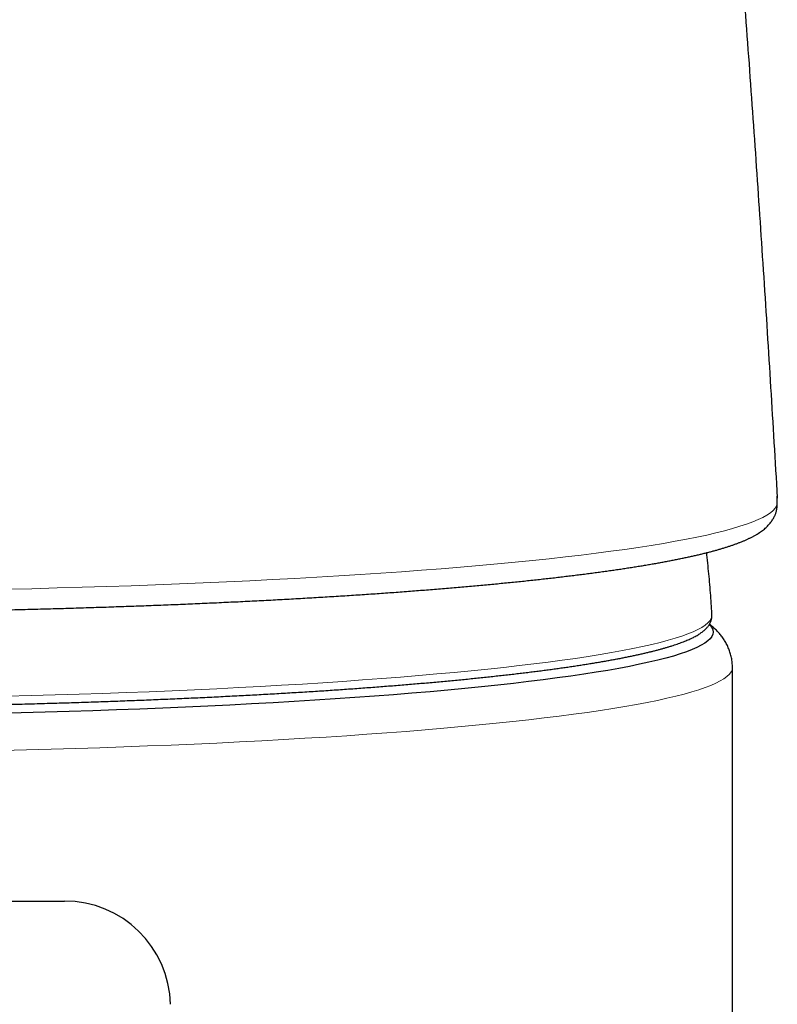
# Model space of a CAD drawing. Header units: millimetres. Extents: x 8 to 831, y 12 to 489.
# Tile 23 of 93: x 430 to 447, y 442 to 466. Entities that reach past the tile are written whole.
import ezdxf

# ---------------------------------------------------------------- set-up
doc = ezdxf.new("R2010")
doc.units = ezdxf.units.MM

msp = doc.modelspace()

# ---------------------------------------------------------------- linework, layer by layer
at = {"color": 7, "linetype": 'Continuous', "lineweight": 30}
for p, q in [((447.485, 454.308), (447.485, 454.294)), ((446.428, 433.511), (446.428, 450.307)), ((423.178, 444.802), (430.678, 444.802))]:
    msp.add_line(p, q, dxfattribs=at)
at = {"color": 252, "linetype": 'Continuous', "lineweight": 0, "flags": 128}
for points in [[(429.309, 452.15), (429.906, 452.164), (430.5, 452.18), (431.088, 452.196), (431.672, 452.215), (432.25, 452.234), (432.822, 452.255), (433.387, 452.277), (433.947, 452.3), (434.499, 452.325), (435.044, 452.351), (435.581, 452.378), (436.11, 452.406), (436.63, 452.435), (437.142, 452.466), (437.645, 452.497), (438.138, 452.53), (438.622, 452.564), (439.096, 452.598), (439.559, 452.634), (440.011, 452.671), (440.453, 452.709), (440.884, 452.748), (441.303, 452.788), (441.71, 452.829), (442.105, 452.87), (442.488, 452.913), (442.858, 452.956), (443.216, 453), (443.56, 453.045), (443.891, 453.091), (444.209, 453.137), (444.513, 453.184), (444.803, 453.232), (445.08, 453.28), (445.342, 453.329), (445.589, 453.379), (445.822, 453.429), (446.04, 453.479), (446.244, 453.53), (446.432, 453.582), (446.606, 453.634), (446.764, 453.686), (446.907, 453.738), (447.034, 453.791), (447.146, 453.844), (447.242, 453.898), (447.323, 453.951), (447.388, 454.005), (447.437, 454.059), (447.47, 454.113)], [(442.086, 450.435), (442.411, 450.478), (442.724, 450.522), (443.023, 450.567), (443.308, 450.613), (443.58, 450.659), (443.837, 450.706), (444.08, 450.753), (444.31, 450.801), (444.524, 450.85), (444.724, 450.899), (444.909, 450.948), (445.08, 450.998), (445.235, 451.048), (445.375, 451.099), (445.5, 451.149), (445.61, 451.2), (445.704, 451.252), (445.783, 451.303), (445.846, 451.355), (445.894, 451.407), (445.926, 451.458), (445.943, 451.51), (445.945, 451.549)], [(446.428, 450.307), (446.428, 450.307), (446.42, 450.254), (446.396, 450.201), (446.356, 450.148), (446.3, 450.095), (446.229, 450.042), (446.141, 449.99), (446.038, 449.937), (445.919, 449.885), (445.785, 449.834), (445.635, 449.782), (445.47, 449.731), (445.29, 449.681), (445.094, 449.63), (444.883, 449.581), (444.658, 449.531), (444.417, 449.483), (444.163, 449.434), (443.893, 449.387), (443.61, 449.34), (443.313, 449.294), (443.001, 449.248), (442.677, 449.203), (442.338, 449.159), (441.987, 449.116), (441.623, 449.073), (441.246, 449.031), (440.857, 448.991), (440.456, 448.951), (440.042, 448.912), (439.618, 448.874), (439.182, 448.837), (438.735, 448.801), (438.277, 448.766), (437.809, 448.732), (437.331, 448.699), (436.844, 448.667), (436.346, 448.637), (435.84, 448.607), (435.326, 448.579), (434.803, 448.552), (434.271, 448.526), (433.733, 448.501), (433.187, 448.478), (432.634, 448.456), (432.075, 448.435), (431.51, 448.415), (430.939, 448.397), (430.362, 448.38), (429.781, 448.364), (429.195, 448.349)], [(429.319, 449.629), (429.891, 449.644), (430.458, 449.66), (431.02, 449.677), (431.577, 449.695), (432.128, 449.715), (432.673, 449.736), (433.211, 449.759), (433.743, 449.782), (434.267, 449.807), (434.784, 449.833), (435.293, 449.86), (435.793, 449.888), (436.285, 449.917), (436.768, 449.948), (437.241, 449.979), (437.705, 450.012), (438.159, 450.046), (438.603, 450.08), (439.036, 450.116), (439.458, 450.153), (439.869, 450.19), (440.269, 450.229), (440.657, 450.268), (441.033, 450.309), (441.396, 450.35), (441.747, 450.392), (442.086, 450.435)]]:
    msp.add_lwpolyline(points, dxfattribs=at)
at = {"color": 7, "linetype": 'Continuous', "lineweight": 30, "flags": 128}
msp.add_lwpolyline([(445.884, 451.317), (445.904, 451.297), (445.943, 451.245), (445.966, 451.193), (445.974, 451.141), (445.966, 451.089), (445.943, 451.037), (445.904, 450.985), (445.849, 450.933), (445.779, 450.882), (445.693, 450.83), (445.592, 450.779), (445.476, 450.728), (445.344, 450.677), (445.197, 450.627), (445.035, 450.577), (444.858, 450.527), (444.666, 450.478), (444.46, 450.429), (444.239, 450.381), (444.003, 450.333), (443.753, 450.286), (443.489, 450.239), (443.211, 450.193), (442.92, 450.148), (442.615, 450.103), (442.296, 450.059), (441.965, 450.016), (441.62, 449.973), (441.263, 449.932), (440.894, 449.891), (440.512, 449.851), (440.118, 449.812), (439.713, 449.773), (439.297, 449.736), (438.869, 449.7), (438.431, 449.665), (437.983, 449.63), (437.524, 449.597), (437.055, 449.565), (436.577, 449.534), (436.09, 449.504), (435.593, 449.475), (435.089, 449.447), (434.576, 449.42), (434.055, 449.395), (433.527, 449.371), (432.992, 449.348), (432.45, 449.326), (431.901, 449.305), (431.347, 449.286), (430.787, 449.268), (430.222, 449.251), (429.652, 449.236), (429.078, 449.222)], dxfattribs=at)
at = {"color": 252, "linetype": 'Continuous', "lineweight": 0}
msp.add_arc((446.975, 454.084), 0.496, 334.6681, 3.3019, dxfattribs=at)
at = {"color": 7, "linetype": 'Continuous', "lineweight": 30}
msp.add_arc((430.678, 442.302), 2.5, 1.5, 90, dxfattribs=at)
for points, knots in [([(444.986, 485.462), (445.074, 484.598), (445.25, 482.871), (445.501, 480.278), (445.743, 477.685), (445.976, 475.09), (446.198, 472.495), (446.411, 469.899), (446.615, 467.303), (446.809, 464.705), (446.993, 462.107), (447.167, 459.508), (447.332, 456.909), (447.434, 455.175), (447.485, 454.308)], [0, 0, 0, 0, 0.083333, 0.166667, 0.25, 0.333333, 0.416667, 0.5, 0.583333, 0.666667, 0.75, 0.833333, 0.916667, 1, 1, 1, 1]), ([(447.428, 453.884), (447.432, 453.891), (447.439, 453.908), (447.449, 453.935), (447.458, 453.964), (447.464, 453.989), (447.469, 454.011), (447.473, 454.031), (447.476, 454.051), (447.479, 454.07), (447.481, 454.091), (447.483, 454.108), (447.484, 454.121), (447.485, 454.131), (447.485, 454.141), (447.486, 454.15), (447.486, 454.159), (447.486, 454.169), (447.487, 454.182), (447.487, 454.197), (447.487, 454.216), (447.487, 454.239), (447.486, 454.265), (447.486, 454.284), (447.485, 454.294)], [0, 0, 0, 0, 0.04799, 0.112468, 0.168486, 0.216112, 0.255421, 0.288774, 0.320603, 0.376108, 0.430427, 0.484085, 0.512259, 0.539188, 0.564878, 0.589334, 0.613051, 0.642035, 0.678055, 0.725769, 0.78191, 0.846401, 0.919142, 1, 1, 1, 1]), ([(447.485, 454.308), (447.485, 454.308), (447.485, 454.309), (447.485, 454.311), (447.485, 454.314), (447.484, 454.325), (447.483, 454.335), (447.483, 454.344)], [0, 0, 0, 0, 0.008678, 0.082003, 0.170571, 0.290917, 1, 1, 1, 1]), ([(423.178, 451.596), (423.267, 451.596), (423.392, 451.596), (423.578, 451.596), (423.737, 451.597), (423.927, 451.597), (424.127, 451.598), (424.337, 451.599), (424.554, 451.6), (424.777, 451.601), (425.003, 451.602), (425.233, 451.604), (425.466, 451.606), (425.701, 451.608), (425.938, 451.61), (426.176, 451.613), (426.416, 451.615), (426.656, 451.618), (426.897, 451.622), (427.139, 451.625), (427.381, 451.629), (427.624, 451.633), (427.867, 451.637), (428.11, 451.641), (428.353, 451.646), (428.596, 451.65), (428.838, 451.655), (429.081, 451.661), (429.323, 451.666), (429.565, 451.672), (429.807, 451.678), (430.048, 451.684), (430.289, 451.691), (430.529, 451.697), (430.769, 451.704), (431.008, 451.711), (431.246, 451.719), (431.484, 451.726), (431.72, 451.734), (431.956, 451.742), (432.191, 451.75), (432.426, 451.759), (432.659, 451.767), (432.891, 451.776), (433.123, 451.785), (433.353, 451.795), (433.583, 451.804), (433.811, 451.814), (434.038, 451.824), (434.264, 451.834), (434.489, 451.845), (434.712, 451.855), (434.934, 451.866), (435.155, 451.877), (435.375, 451.888), (435.594, 451.9), (435.811, 451.911), (436.026, 451.923), (436.24, 451.935), (436.453, 451.948), (436.664, 451.96), (436.874, 451.973), (437.082, 451.986), (437.289, 451.999), (437.494, 452.012), (437.697, 452.025), (437.899, 452.039), (438.099, 452.053), (438.298, 452.067), (438.494, 452.081), (438.689, 452.095), (438.883, 452.11), (439.074, 452.125), (439.264, 452.14), (439.452, 452.155), (439.638, 452.17), (439.822, 452.185), (440.004, 452.201), (440.184, 452.217), (440.363, 452.233), (440.539, 452.249), (440.714, 452.265), (440.886, 452.282), (441.057, 452.298), (441.225, 452.315), (441.392, 452.332), (441.556, 452.349), (441.718, 452.366), (441.879, 452.384), (442.037, 452.401), (442.193, 452.419), (442.346, 452.437), (442.498, 452.455), (442.648, 452.473), (442.795, 452.491), (442.94, 452.509), (443.083, 452.528), (443.224, 452.547), (443.362, 452.565), (443.498, 452.584), (443.632, 452.603), (443.764, 452.623), (443.893, 452.642), (444.02, 452.662), (444.145, 452.681), (444.268, 452.701), (444.388, 452.721), (444.506, 452.741), (444.621, 452.761), (444.735, 452.781), (444.846, 452.802), (444.954, 452.822), (445.06, 452.843), (445.164, 452.864), (445.266, 452.885), (445.366, 452.906), (445.463, 452.927), (445.557, 452.949), (445.65, 452.97), (445.74, 452.992), (445.828, 453.014), (445.914, 453.036), (445.997, 453.058), (446.079, 453.081), (446.158, 453.104), (446.235, 453.127), (446.31, 453.151), (446.383, 453.175), (446.454, 453.199), (446.523, 453.224), (446.59, 453.249), (446.655, 453.275), (446.719, 453.302), (446.781, 453.329), (446.841, 453.358), (446.9, 453.387), (446.957, 453.418), (447.012, 453.451), (447.065, 453.484), (447.114, 453.518), (447.159, 453.552), (447.201, 453.587), (447.239, 453.622), (447.274, 453.657), (447.306, 453.692), (447.335, 453.727), (447.361, 453.764), (447.385, 453.801), (447.406, 453.836), (447.418, 453.861), (447.423, 453.872)], [0, 0, 0, 0, 0.00731, 0.010287, 0.015229, 0.020366, 0.02588, 0.03164, 0.037591, 0.04369, 0.049908, 0.056222, 0.062614, 0.069072, 0.075586, 0.082147, 0.088749, 0.095386, 0.102054, 0.10875, 0.11547, 0.122212, 0.128973, 0.135751, 0.142545, 0.149353, 0.156175, 0.163008, 0.169852, 0.176705, 0.183568, 0.190439, 0.197318, 0.204204, 0.211097, 0.217995, 0.224899, 0.231809, 0.238723, 0.245642, 0.252565, 0.259492, 0.266422, 0.273356, 0.280293, 0.287233, 0.294175, 0.30112, 0.308067, 0.315017, 0.321968, 0.328921, 0.335876, 0.342833, 0.349791, 0.35675, 0.36371, 0.370672, 0.377634, 0.384598, 0.391562, 0.398527, 0.405492, 0.412458, 0.419424, 0.426391, 0.433358, 0.440326, 0.447293, 0.454261, 0.461228, 0.468196, 0.475163, 0.48213, 0.489098, 0.496064, 0.503031, 0.509997, 0.516963, 0.523929, 0.530894, 0.537858, 0.544822, 0.551785, 0.558748, 0.565711, 0.572672, 0.579633, 0.586593, 0.593553, 0.600512, 0.60747, 0.614428, 0.621384, 0.628341, 0.635296, 0.642251, 0.649206, 0.65616, 0.663113, 0.670066, 0.677019, 0.683972, 0.690925, 0.697877, 0.70483, 0.711784, 0.718738, 0.725693, 0.73265, 0.739608, 0.746568, 0.75353, 0.760495, 0.767465, 0.774438, 0.781416, 0.788401, 0.795392, 0.802392, 0.809402, 0.816423, 0.823457, 0.830507, 0.837576, 0.844666, 0.85178, 0.858924, 0.866101, 0.873318, 0.88058, 0.887894, 0.895266, 0.902701, 0.910202, 0.917763, 0.925364, 0.932948, 0.940406, 0.947619, 0.954477, 0.960919, 0.966936, 0.972558, 0.977832, 0.982807, 0.987529, 0.99204, 0.996377, 1, 1, 1, 1]), ([(445.945, 451.549), (445.943, 451.594), (445.935, 451.725), (445.921, 451.94), (445.901, 452.195), (445.879, 452.45), (445.853, 452.705), (445.833, 452.892), (445.821, 452.994), (445.819, 453.012)], [0, 0, 0, 0, 0.092165, 0.266617, 0.441077, 0.615548, 0.790026, 0.964511, 1, 1, 1, 1]), ([(400.41, 451.549), (400.41, 451.542), (400.409, 451.524), (400.411, 451.495), (400.415, 451.462), (400.422, 451.429), (400.433, 451.397), (400.447, 451.364), (400.463, 451.332), (400.484, 451.299), (400.507, 451.268), (400.533, 451.238), (400.561, 451.209), (400.592, 451.18), (400.627, 451.152), (400.665, 451.124), (400.705, 451.097), (400.748, 451.071), (400.792, 451.045), (400.839, 451.02), (400.889, 450.996), (400.94, 450.972), (400.993, 450.949), (401.049, 450.926), (401.107, 450.903), (401.167, 450.881), (401.229, 450.859), (401.294, 450.837), (401.361, 450.816), (401.43, 450.794), (401.501, 450.773), (401.575, 450.752), (401.651, 450.731), (401.729, 450.711), (401.81, 450.69), (401.893, 450.67), (401.978, 450.649), (402.065, 450.629), (402.155, 450.609), (402.247, 450.589), (402.342, 450.569), (402.438, 450.55), (402.537, 450.53), (402.639, 450.511), (402.742, 450.491), (402.852, 450.471), (402.964, 450.451), (403.083, 450.431), (403.205, 450.411), (403.333, 450.39), (403.464, 450.369), (403.598, 450.349), (403.734, 450.329), (403.873, 450.308), (404.014, 450.288), (404.158, 450.269), (404.304, 450.249), (404.453, 450.23), (404.604, 450.21), (404.758, 450.191), (404.914, 450.172), (405.072, 450.154), (405.233, 450.135), (405.396, 450.117), (405.562, 450.099), (405.73, 450.081), (405.9, 450.063), (406.072, 450.045), (406.247, 450.028), (406.424, 450.011), (406.603, 449.993), (406.784, 449.977), (406.968, 449.96), (407.154, 449.943), (407.341, 449.927), (407.531, 449.911), (407.723, 449.895), (407.917, 449.88), (408.113, 449.864), (408.311, 449.849), (408.511, 449.834), (408.713, 449.819), (408.917, 449.804), (409.123, 449.79), (409.33, 449.776), (409.54, 449.762), (409.751, 449.748), (409.964, 449.734), (410.179, 449.721), (410.396, 449.708), (410.614, 449.695), (410.834, 449.682), (411.056, 449.67), (411.28, 449.658), (411.505, 449.646), (411.732, 449.634), (411.96, 449.622), (412.19, 449.611), (412.421, 449.6), (412.654, 449.589), (412.889, 449.579), (413.125, 449.568), (413.362, 449.558), (413.601, 449.548), (413.841, 449.538), (414.082, 449.529), (414.325, 449.52), (414.57, 449.511), (414.815, 449.502), (415.062, 449.494), (415.311, 449.486), (415.56, 449.478), (415.811, 449.47), (416.063, 449.463), (416.316, 449.455), (416.571, 449.449), (416.827, 449.442), (417.084, 449.435), (417.342, 449.429), (417.593, 449.424), (417.836, 449.418), (418.07, 449.413), (418.305, 449.409), (418.541, 449.404), (418.777, 449.4), (419.013, 449.396), (419.25, 449.392), (419.487, 449.389), (419.724, 449.386), (419.962, 449.382), (420.2, 449.38), (420.438, 449.377), (420.676, 449.375), (420.914, 449.372), (421.152, 449.37), (421.389, 449.369), (421.626, 449.367), (421.86, 449.366), (422.093, 449.365), (422.319, 449.364), (422.529, 449.363), (422.712, 449.363), (422.877, 449.363), (423.027, 449.362), (423.217, 449.362), (423.387, 449.363), (423.568, 449.363), (423.723, 449.363), (423.908, 449.363), (424.103, 449.364), (424.307, 449.365), (424.518, 449.366), (424.734, 449.367), (424.955, 449.369), (425.178, 449.37), (425.405, 449.372), (425.633, 449.374), (425.863, 449.376), (426.095, 449.379), (426.328, 449.382), (426.561, 449.385), (426.796, 449.388), (427.031, 449.391), (427.266, 449.395), (427.502, 449.399), (427.737, 449.403), (427.973, 449.407), (428.209, 449.412), (428.445, 449.417), (428.681, 449.422), (428.916, 449.427), (429.151, 449.433), (429.386, 449.438), (429.62, 449.444), (429.854, 449.45), (430.088, 449.457), (430.321, 449.463), (430.553, 449.47), (430.784, 449.477), (431.015, 449.485), (431.245, 449.492), (431.474, 449.5), (431.703, 449.508), (431.93, 449.516), (432.157, 449.525), (432.382, 449.533), (432.607, 449.542), (432.831, 449.551), (433.053, 449.561), (433.275, 449.57), (433.495, 449.58), (433.714, 449.59), (433.932, 449.6), (434.149, 449.61), (434.364, 449.621), (434.579, 449.632), (434.791, 449.643), (435.003, 449.654), (435.213, 449.665), (435.422, 449.677), (435.629, 449.689), (435.835, 449.701), (436.039, 449.713), (436.242, 449.725), (436.443, 449.738), (436.643, 449.75), (436.841, 449.763), (437.037, 449.777), (437.232, 449.79), (437.425, 449.803), (437.616, 449.817), (437.806, 449.831), (437.994, 449.845), (438.18, 449.859), (438.364, 449.874), (438.546, 449.888), (438.727, 449.903), (438.905, 449.918), (439.082, 449.933), (439.257, 449.948), (439.43, 449.964), (439.601, 449.979), (439.77, 449.995), (439.937, 450.011), (440.102, 450.027), (440.265, 450.043), (440.425, 450.06), (440.584, 450.076), (440.741, 450.093), (440.895, 450.11), (441.048, 450.127), (441.198, 450.144), (441.346, 450.161), (441.492, 450.178), (441.635, 450.196), (441.777, 450.214), (441.916, 450.231), (442.053, 450.249), (442.187, 450.267), (442.32, 450.286), (442.45, 450.304), (442.578, 450.322), (442.703, 450.341), (442.826, 450.359), (442.947, 450.378), (443.065, 450.397), (443.181, 450.416), (443.295, 450.435), (443.406, 450.454), (443.515, 450.473), (443.622, 450.493), (443.726, 450.512), (443.828, 450.532), (443.927, 450.552), (444.024, 450.571), (444.118, 450.591), (444.21, 450.611), (444.3, 450.631), (444.387, 450.652), (444.472, 450.672), (444.554, 450.692), (444.634, 450.713), (444.712, 450.733), (444.787, 450.754), (444.86, 450.775), (444.93, 450.796), (444.998, 450.817), (445.064, 450.838), (445.127, 450.86), (445.188, 450.881), (445.247, 450.903), (445.303, 450.925), (445.357, 450.947), (445.409, 450.97), (445.459, 450.993), (445.507, 451.016), (445.552, 451.04), (445.596, 451.064), (445.637, 451.089), (445.676, 451.114), (445.713, 451.141), (445.748, 451.168), (445.78, 451.195), (445.809, 451.224), (445.835, 451.253), (445.859, 451.282), (445.879, 451.312), (445.897, 451.342), (445.912, 451.372), (445.924, 451.403), (445.934, 451.434), (445.941, 451.466), (445.945, 451.498), (445.946, 451.523), (445.945, 451.537), (445.945, 451.54)], [0, 0, 0, 0, 0.001595, 0.004064, 0.006572, 0.009137, 0.011784, 0.01454, 0.017436, 0.020504, 0.023782, 0.026918, 0.030223, 0.03368, 0.037251, 0.040892, 0.044563, 0.048233, 0.051886, 0.055516, 0.059124, 0.062709, 0.066274, 0.06982, 0.073349, 0.076863, 0.080365, 0.083855, 0.087335, 0.090806, 0.094269, 0.097726, 0.101176, 0.10462, 0.10806, 0.111496, 0.114927, 0.118356, 0.121781, 0.125203, 0.128623, 0.13204, 0.135455, 0.138869, 0.142281, 0.145691, 0.149487, 0.152894, 0.156678, 0.160466, 0.164249, 0.168026, 0.171799, 0.175567, 0.179331, 0.18309, 0.186846, 0.190598, 0.194346, 0.198092, 0.201834, 0.205574, 0.20931, 0.213044, 0.216776, 0.220506, 0.224233, 0.227958, 0.231681, 0.235402, 0.239122, 0.24284, 0.246557, 0.250272, 0.253985, 0.257698, 0.261409, 0.265119, 0.268829, 0.272537, 0.276244, 0.279951, 0.283657, 0.287363, 0.291067, 0.294772, 0.298476, 0.30218, 0.305883, 0.309587, 0.31329, 0.316994, 0.320697, 0.324401, 0.328105, 0.33181, 0.335515, 0.33922, 0.342927, 0.346634, 0.350342, 0.354051, 0.357762, 0.361474, 0.365187, 0.368902, 0.372619, 0.376338, 0.380059, 0.383783, 0.387509, 0.391239, 0.394971, 0.398708, 0.402448, 0.406193, 0.409943, 0.413698, 0.41746, 0.421228, 0.424612, 0.427995, 0.431378, 0.434761, 0.438142, 0.441523, 0.444902, 0.44828, 0.451657, 0.455031, 0.458403, 0.461773, 0.465139, 0.4685, 0.471854, 0.475199, 0.478531, 0.481842, 0.485117, 0.488325, 0.491372, 0.493997, 0.496014, 0.498333, 0.500334, 0.504003, 0.505491, 0.507963, 0.510531, 0.513288, 0.516167, 0.519141, 0.522189, 0.525297, 0.528452, 0.531646, 0.534873, 0.538127, 0.541406, 0.544704, 0.548021, 0.551352, 0.554697, 0.558055, 0.561423, 0.564801, 0.568187, 0.571581, 0.574982, 0.57839, 0.581803, 0.585222, 0.588645, 0.592073, 0.595505, 0.598941, 0.602381, 0.605823, 0.609269, 0.612717, 0.616168, 0.619621, 0.623076, 0.626533, 0.629992, 0.633453, 0.636915, 0.640379, 0.643844, 0.64731, 0.650777, 0.654246, 0.657715, 0.661185, 0.664656, 0.668128, 0.6716, 0.675073, 0.678547, 0.68202, 0.685494, 0.688969, 0.692444, 0.695919, 0.699394, 0.702869, 0.706344, 0.709819, 0.713294, 0.716769, 0.720244, 0.723719, 0.727194, 0.730668, 0.734142, 0.737615, 0.741089, 0.744561, 0.748034, 0.751506, 0.754977, 0.758448, 0.761918, 0.765387, 0.768856, 0.772324, 0.775791, 0.779258, 0.782724, 0.786188, 0.789652, 0.793115, 0.796577, 0.800038, 0.803498, 0.806956, 0.810414, 0.81387, 0.817326, 0.82078, 0.824232, 0.827684, 0.831134, 0.834582, 0.83803, 0.841475, 0.84492, 0.848363, 0.851804, 0.855244, 0.858682, 0.862119, 0.865554, 0.868988, 0.87242, 0.875851, 0.879281, 0.882709, 0.886135, 0.889561, 0.892985, 0.896409, 0.899832, 0.903255, 0.906677, 0.9101, 0.913523, 0.916948, 0.920374, 0.923803, 0.927235, 0.930672, 0.934114, 0.937563, 0.94102, 0.944487, 0.947963, 0.95145, 0.954945, 0.958445, 0.961939, 0.965404, 0.968813, 0.972132, 0.975332, 0.978393, 0.981314, 0.984104, 0.986781, 0.989366, 0.991884, 0.994356, 0.996806, 0.999255, 1, 1, 1, 1]), ([(446.427, 450.307), (446.427, 450.316), (446.427, 450.345), (446.425, 450.393), (446.419, 450.45), (446.411, 450.507), (446.4, 450.563), (446.386, 450.618), (446.37, 450.671), (446.352, 450.723), (446.331, 450.774), (446.309, 450.823), (446.284, 450.871), (446.258, 450.917), (446.23, 450.962), (446.201, 451.005), (446.17, 451.047), (446.138, 451.087), (446.104, 451.127), (446.068, 451.165), (446.031, 451.202), (445.992, 451.238), (445.951, 451.274), (445.915, 451.303), (445.894, 451.319), (445.886, 451.324)], [0, 0, 0, 0, 0.019502, 0.05942, 0.099312, 0.139227, 0.179218, 0.219342, 0.259662, 0.300251, 0.341191, 0.382575, 0.424507, 0.467106, 0.510504, 0.55485, 0.600312, 0.647078, 0.695358, 0.745395, 0.797461, 0.851872, 0.908993, 0.969251, 1, 1, 1, 1])]:
    msp.add_open_spline(points, degree=3, knots=knots, dxfattribs=at)
at = {"color": 252, "linetype": 'Continuous', "lineweight": 0}
msp.add_open_spline([(447.47, 454.113), (447.473, 454.12), (447.478, 454.133), (447.483, 454.164), (447.486, 454.204), (447.487, 454.251), (447.485, 454.289), (447.485, 454.308)], degree=3, knots=[0, 0, 0, 0, 0.199524, 0.400004, 0.600723, 0.800962, 1, 1, 1, 1], dxfattribs=at)

doc.saveas('drawing.dxf')
